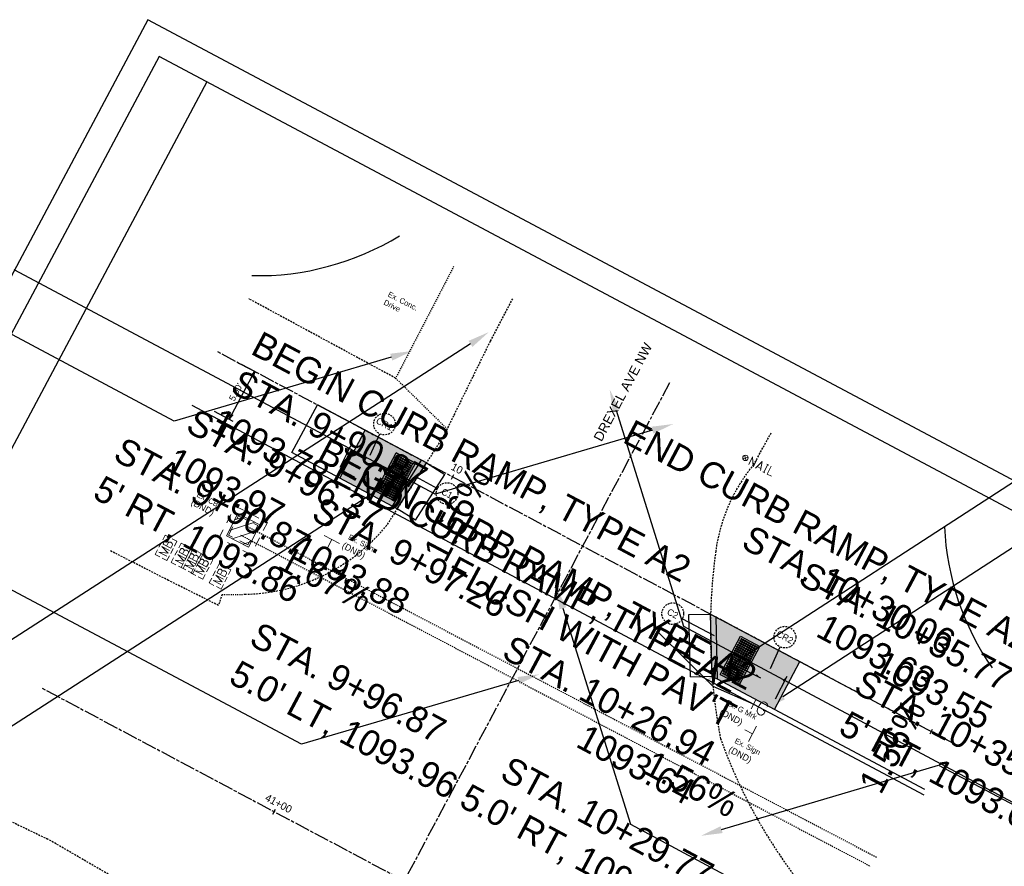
# Model space of a CAD drawing. Header units: feet. Extents: x 2249912 to 2250122, y 437849 to 438026.
# Tile 3 of 6: x 2249960 to 2250051, y 437948 to 438026. Entities that reach past the tile are written whole.
import ezdxf
from ezdxf import colors
from ezdxf.entities.mleader import LeaderData, LeaderLine
from ezdxf.math import Vec2, Vec3

# ---------------------------------------------------------------- set-up
doc = ezdxf.new("R2010")
doc.units = ezdxf.units.FT
doc.header["$MEASUREMENT"] = 0
doc.header["$PDMODE"] = 3
for name, pattern in [('CL', [2, 0.3, -0.15, 1.4, -0.15]), ('gasex', [0]), ('OhDOT_USTN1', [0.055, 0.014, -0.041]), ('OhDOT_USTN2', [0.11, 0.069, -0.041]), ('OhDOT_USTN3', [0.22, 0.165, -0.055]), ('OhDOT_USTN5', [0.11, 0.055, -0.055]), ('REDO_Drainage01', [1.6, 0.85, -0.75]), ('rowex', [0])]:
    doc.linetypes.add(name, pattern=pattern)
doc.layers.add('5PPBLDG-HAT', color=253, linetype='Continuous', transparency=0.6)
doc.layers.add('PV_P_Curb-Ramp', color=231, linetype='Continuous', transparency=0.5)
for name, color, linetype in [('DR_X_Cells', 151, 'OhDOT_USTN2'), ('DR_X_Storm_Sewer', 151, 'OhDOT_USTN5'), ('GE_P_CL', 7, 'CL'), ('GE_P_CL_Text', 7, 'Continuous'), ('LT_X_Foundation', 7, 'OhDOT_USTN1'), ('PV_P_Curb', 120, 'Continuous'), ('PV_P_Saw_Cut_Line', 62, 'Continuous'), ('PV_P_Walk', 231, 'Continuous'), ('PV_X_Driveway', 7, 'OhDOT_USTN5'), ('PV_X_EOP', 7, 'OhDOT_USTN3'), ('PV_X_Text', 7, 'Continuous'), ('RD_X_Cells', 7, 'Continuous'), ('RW_X_Fee_RW', 6, 'rowex'), ('SH_Border', 7, 'Continuous'), ('SN_X_Public', 3, 'Continuous'), ('SV_X_Control_Cells_Found', 7, 'Continuous'), ('TX_P_20', 7, 'Continuous'), ('TX_P_5', 7, 'Continuous'), ('UT_X_Gas', 2, 'gasex'), ('UT_X_Gas_Cells', 2, 'Continuous')]:
    doc.layers.add(name, color=color, linetype=linetype)
doc.styles.add('OHDOTSymbols', font='arial.ttf')
doc.styles.add('Slanted-Normal', font='font31.shx', dxfattribs={"height": 0.12})
doc.styles.get("Standard").update_dxf_attribs({"font": 'arial.ttf'})
doc.styles.add('Straight-Normal', font='font30.shx', dxfattribs={"height": 0.14})
doc.dimstyles.new('Dec-2  Slanted', dxfattribs={"dimtxt": 0.14, "dimasz": 0.14, "dimexe": 0.07, "dimexo": 0.07, "dimgap": 0.07, "dimtad": 1, "dimzin": 3, "dimdsep": 46, "dimtxsty": 'Slanted-Normal', "dimblk": 'Dim1', "dimcen": 0, "dimclrd": 95, "dimclre": 95, "dimclrt": 7, "dimazin": 3, "dimtfac": 1, "dimtix": 1, "dimtofl": 0, "dimtmove": 1, "dimatfit": 3, "dimldrblk": 'Dim1', "dimfxl": 1, "dimtolj": 1, "dimtzin": 0, "dimlwd": -1, "dimlwe": -1, "dimarcsym": 0})

# ---------------------------------------------------------------- blocks, each defined once
blk = doc.blocks.new('CB22B-X')
at = {"layer": 'Defpoints', "color": 20, "linetype": 'REDO_Drainage01', "lineweight": 0}
blk.add_lwpolyline([(-1, 1), (1, 1), (1, -1), (-1, -1), (-1, 1)], close=True, dxfattribs=at)
at = {"layer": 'DR_X_Cells', "color": 151, "linetype": 'Continuous', "lineweight": 0}
for p, q in [((-1.146, -0.613), (0.613, 1.146)), ((-1.146, 0.518), (-0.518, 1.146)), ((-0.547, -1.146), (1.146, 0.547)), ((0.584, -1.146), (1.146, -0.584))]:
    blk.add_line(p, q, dxfattribs=at)
at = {"layer": 'DR_X_Cells', "color": 151, "linetype": 'REDO_Drainage01', "lineweight": 0}
blk.add_lwpolyline([(-1.667, 1.667), (1.667, 1.667), (1.667, -1.667), (-1.667, -1.667), (-1.667, 1.667)], close=True, dxfattribs=at)
at = {"layer": 'DR_X_Cells', "color": 151, "linetype": 'Continuous', "lineweight": 0, "flags": 128}
blk.add_lwpolyline([(-1.146, 1.146), (1.146, 1.146), (1.146, -1.146), (-1.146, -1.146), (-1.146, 1.146)], close=True, dxfattribs=at)
blk = doc.blocks.new('MB')
at = {"layer": 'RD_X_Cells', "color": 230, "linetype": 'Continuous', "lineweight": 0}
for p, q in [((-0.0256, 0.0611), (0.0245, 0.0611)), ((-0.0256, -0.0611), (0.0245, -0.0611))]:
    blk.add_line(p, q, dxfattribs=at)
at = {"layer": 'RD_X_Cells', "color": 230, "linetype": 'Continuous', "lineweight": 0, "flags": 128}
for points in [[(-0.1, 0.0126), (-0.1, 0.0611), (-0.0515, 0.0611)], [(-0.0648, -0.04), (-0.0648, 0.04), (-0.0358, -0.04), (-0.0081, 0.04), (-0.0081, -0.04)], [(0.0511, 0.0035), (0.0542, 0.0066), (0.0561, 0.0085), (0.0574, 0.0104), (0.058, 0.0117), (0.0593, 0.0142), (0.0599, 0.0161), (0.0612, 0.0205), (0.0612, 0.0224), (0.0612, 0.0249), (0.0605, 0.0287), (0.0593, 0.0318), (0.0574, 0.0343), (0.0542, 0.0368), (0.0517, 0.0381), (0.0505, 0.0387), (0.0473, 0.04), (0.0164, 0.04), (0.0164, -0.04), (0.0511, -0.04), (0.0555, -0.0375), (0.0593, -0.0343), (0.0624, -0.0293), (0.0643, -0.0236), (0.0649, -0.0179), (0.0649, -0.0142), (0.0637, -0.0104), (0.0612, -0.0047), (0.058, -0.0009), (0.0511, 0.0035), (0.0164, 0.0035)], [(0.0503, 0.0611), (0.1, 0.0611), (0.1, 0.0126)], [(-0.0515, -0.0611), (-0.1, -0.0611), (-0.1, -0.0126)], [(0.1, -0.0126), (0.1, -0.0611), (0.0503, -0.0611)]]:
    blk.add_lwpolyline(points, dxfattribs=at)
blk = doc.blocks.new('NAIL')
at = {"layer": 'SV_X_Control_Cells_Found', "color": 7, "linetype": 'Continuous', "lineweight": 0}
for p, q in [((-0.0177, 0.0177), (0.0177, -0.0177)), ((-0.0177, -0.0177), (0.0177, 0.0177))]:
    blk.add_line(p, q, dxfattribs=at)
at = {"layer": 'SV_X_Control_Cells_Found', "color": 7, "linetype": 'Continuous', "lineweight": 0, "flags": 128}
for points in [[(0.0545, -0.0405), (0.0545, 0.0395), (0.1017, -0.0405), (0.1017, 0.0395)], [(0.1269, -0.0405), (0.1521, 0.0395), (0.1767, -0.0405)], [(0.2019, 0.0395), (0.222, 0.0395)], [(0.2119, -0.0405), (0.2119, 0.0395)], [(0.2472, 0.0395), (0.2472, -0.0405), (0.2907, -0.0405)], [(0.1704, -0.0216), (0.1332, -0.0216)], [(0.2019, -0.0405), (0.222, -0.0405)]]:
    blk.add_lwpolyline(points, dxfattribs=at)
at = {"layer": 'SV_X_Control_Cells_Found', "color": 7, "linetype": 'Continuous', "lineweight": 0}
blk.add_circle((0, 0), 0.025, dxfattribs=at)
blk = doc.blocks.new('GMRK')
at = {"layer": 'UT_X_Gas_Cells', "color": 2, "linetype": 'Continuous', "lineweight": 0}
for p, q in [((0, 0), (-0.0476, 0)), ((0, -0.05), (0, 0.05))]:
    blk.add_line(p, q, dxfattribs=at)
at = {"layer": 'UT_X_Gas_Cells', "color": 2, "linetype": 'Continuous', "lineweight": 0, "flags": 128}
blk.add_lwpolyline([(0.1238, 0.0378), (0.1228, 0.0427), (0.1199, 0.0476), (0.115, 0.0526), (0.1081, 0.0585), (0.1032, 0.0604), (0.0992, 0.0614), (0.0933, 0.0624), (0.0815, 0.0624), (0.0766, 0.0614), (0.0736, 0.0604), (0.0697, 0.0585), (0.0618, 0.0526), (0.0569, 0.0457), (0.0539, 0.0378), (0.052, 0.027), (0.05, 0.0112), (0.05, -0.0094), (0.051, -0.0262), (0.0549, -0.039), (0.0608, -0.0508), (0.0658, -0.0547), (0.0717, -0.0586), (0.0825, -0.0626), (0.0933, -0.0626), (0.1041, -0.0606), (0.1081, -0.0586), (0.112, -0.0567), (0.116, -0.0527), (0.1199, -0.0468), (0.1238, -0.038), (0.1238, -0.0134), (0.1032, -0.0134)], dxfattribs=at)
blk = doc.blocks.new('SGN1P')
at = {"layer": 'SN_X_Public', "color": 3, "linetype": 'Continuous', "lineweight": 0}
for p, q in [((0, 0), (-0.08, 0)), ((0, 0.08), (0, -0.08))]:
    blk.add_line(p, q, dxfattribs=at)
blk = doc.blocks.new('Dim1')
h = blk.add_hatch(color=4)
h.dxf.hatch_style = 1
h.paths.add_polyline_path([(0, 0), (-1, -0.2), (-1, 0.2)])
at = {"color": 4}
blk.add_lwpolyline([(0, 0), (-1, -0.2), (-1, 0.2), (0, 0)], dxfattribs=at)
blk = doc.blocks.new('*D963')
at = {"layer": 'Defpoints', "color": 0, "transparency": 16777216}
for p in [(2249979.956, 437994.848, -1083.62), (2249981.666, 437993.937), (2249977.606, 437990.435, -1083.62)]:
    blk.add_point(p, dxfattribs=at)
at = {"layer": 'TX_P_20', "color": 95, "linetype": 'Continuous', "transparency": 16777216}
for p, q in [((2249980.265, 437994.683), (2249981.975, 437993.773)), ((2249979.551, 437989.965), (2249981.431, 437993.496)), ((2249977.915, 437990.27), (2249979.625, 437989.36))]:
    blk.add_line(p, q, dxfattribs=at)
at = {"layer": 'TX_P_20', "color": 95, "transparency": 16777216, "xscale": 0.5, "yscale": 0.5, "zscale": 0.5}
for p, rotation in [((2249981.666, 437993.937), 61.96266249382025), ((2249979.316, 437989.524), 241.9626624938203)]:
    blk.add_blockref('Dim1', p, dxfattribs=dict(at, rotation=rotation))
at = {"layer": 'TX_P_20', "color": 7, "transparency": 16777216, "insert": (2249979.917, 437992.036), "char_height": 0.6, "attachment_point": 5, "rotation": 61.96266, "style": 'Slanted-Normal'}
blk.add_mtext("\\A1;5.00'", dxfattribs=at)
blk = doc.blocks.new('HANDFEELERS')
at = {"layer": 'PV_P_Curb-Ramp'}
for p, q in [((0.521, 1.869), (2.517, 2.005)), ((0.793, -2.122), (2.788, -1.986))]:
    blk.add_line(p, q, dxfattribs=at)
for points in [[(0.793, -2.122), (0.521, 1.869)], [(2.788, -1.986), (2.517, 2.005)]]:
    blk.add_lwpolyline(points, dxfattribs=at)
for centre, radius in [((1.933, 1.765), 0.0583), ((2.132, 1.778), 0.0583), ((2.332, 1.792), 0.0583), ((2.332, 1.792), 0.03), ((0.735, 1.684), 0.0583), ((0.749, 1.484), 0.0583), ((0.762, 1.284), 0.0583), ((0.735, 1.684), 0.03), ((0.776, 1.085), 0.0583), ((0.749, 1.484), 0.03), ((0.789, 0.885), 0.0583), ((0.762, 1.284), 0.03), ((0.776, 1.085), 0.03), ((0.789, 0.885), 0.03), ((0.935, 1.697), 0.0583), ((0.948, 1.498), 0.0583), ((0.962, 1.298), 0.0583), ((0.935, 1.697), 0.03), ((0.975, 1.098), 0.0583), ((0.948, 1.498), 0.03), ((0.989, 0.899), 0.0583), ((0.962, 1.298), 0.03), ((0.975, 1.098), 0.03), ((0.989, 0.899), 0.03), ((1.134, 1.711), 0.0583), ((1.148, 1.511), 0.0583), ((1.161, 1.312), 0.0583), ((1.134, 1.711), 0.03), ((1.175, 1.112), 0.0583), ((1.148, 1.511), 0.03), ((1.189, 0.912), 0.0583), ((1.161, 1.312), 0.03), ((1.175, 1.112), 0.03), ((1.189, 0.912), 0.03), ((1.334, 1.724), 0.0583), ((1.348, 1.525), 0.0583), ((1.361, 1.325), 0.0583), ((1.334, 1.724), 0.03), ((1.375, 1.125), 0.0583), ((1.348, 1.525), 0.03), ((1.388, 0.926), 0.0583), ((1.361, 1.325), 0.03), ((1.375, 1.125), 0.03), ((1.388, 0.926), 0.03), ((1.534, 1.738), 0.0583), ((1.547, 1.538), 0.0583), ((1.561, 1.339), 0.0583), ((1.534, 1.738), 0.03), ((1.574, 1.139), 0.0583), ((1.547, 1.538), 0.03), ((1.588, 0.939), 0.0583), ((1.561, 1.339), 0.03), ((1.574, 1.139), 0.03), ((1.588, 0.939), 0.03), ((1.733, 1.751), 0.0583), ((1.747, 1.552), 0.0583), ((1.76, 1.352), 0.0583), ((1.733, 1.751), 0.03), ((1.774, 1.153), 0.0583), ((1.747, 1.552), 0.03), ((1.787, 0.953), 0.0583), ((1.76, 1.352), 0.03), ((1.774, 1.153), 0.03), ((1.787, 0.953), 0.03), ((1.946, 1.565), 0.0583), ((1.96, 1.366), 0.0583), ((1.933, 1.765), 0.03), ((1.973, 1.166), 0.0583), ((1.946, 1.565), 0.03), ((1.987, 0.967), 0.0583), ((1.96, 1.366), 0.03), ((1.973, 1.166), 0.03), ((1.987, 0.967), 0.03), ((2.146, 1.579), 0.0583), ((2.159, 1.379), 0.0583), ((2.132, 1.778), 0.03), ((2.173, 1.18), 0.0583), ((2.146, 1.579), 0.03), ((2.186, 0.98), 0.0583), ((2.159, 1.379), 0.03), ((2.173, 1.18), 0.03), ((2.186, 0.98), 0.03), ((2.345, 1.592), 0.0583), ((2.359, 1.393), 0.0583), ((2.372, 1.193), 0.0583), ((2.345, 1.592), 0.03), ((2.386, 0.994), 0.0583), ((2.359, 1.393), 0.03), ((2.372, 1.193), 0.03), ((2.386, 0.994), 0.03), ((0.803, 0.686), 0.0583), ((0.816, 0.486), 0.0583), ((0.83, 0.287), 0.0583), ((0.803, 0.686), 0.03), ((0.844, 0.087), 0.0583), ((0.816, 0.486), 0.03), ((0.83, 0.287), 0.03), ((0.844, 0.087), 0.03), ((1.003, 0.699), 0.0583), ((1.016, 0.5), 0.0583), ((1.03, 0.3), 0.0583), ((1.003, 0.699), 0.03), ((1.043, 0.101), 0.0583), ((1.016, 0.5), 0.03), ((1.03, 0.3), 0.03), ((1.043, 0.101), 0.03), ((1.202, 0.713), 0.0583), ((1.216, 0.513), 0.0583), ((1.229, 0.314), 0.0583), ((1.202, 0.713), 0.03), ((1.243, 0.114), 0.0583), ((1.216, 0.513), 0.03), ((1.229, 0.314), 0.03), ((1.243, 0.114), 0.03), ((1.402, 0.726), 0.0583), ((1.415, 0.527), 0.0583), ((1.429, 0.327), 0.0583), ((1.402, 0.726), 0.03), ((1.442, 0.128), 0.0583), ((1.415, 0.527), 0.03), ((1.429, 0.327), 0.03), ((1.442, 0.128), 0.03), ((1.601, 0.74), 0.0583), ((1.615, 0.54), 0.0583), ((1.628, 0.341), 0.0583), ((1.601, 0.74), 0.03), ((1.642, 0.141), 0.0583), ((1.615, 0.54), 0.03), ((1.655, -0.058), 0.0583), ((1.628, 0.341), 0.03), ((1.642, 0.141), 0.03), ((1.801, 0.753), 0.0583), ((1.814, 0.554), 0.0583), ((1.828, 0.354), 0.0583), ((1.801, 0.753), 0.03), ((1.841, 0.155), 0.0583), ((1.814, 0.554), 0.03), ((1.855, -0.045), 0.0583), ((1.828, 0.354), 0.03), ((1.841, 0.155), 0.03), ((2, 0.767), 0.0583), ((2.014, 0.567), 0.0583), ((2.027, 0.368), 0.0583), ((2, 0.767), 0.03), ((2.041, 0.168), 0.0583), ((2.014, 0.567), 0.03), ((2.054, -0.031), 0.0583), ((2.027, 0.368), 0.03), ((2.041, 0.168), 0.03), ((2.2, 0.78), 0.0583), ((2.213, 0.581), 0.0583), ((2.227, 0.381), 0.0583), ((2.2, 0.78), 0.03), ((2.24, 0.182), 0.0583), ((2.213, 0.581), 0.03), ((2.254, -0.018), 0.0583), ((2.227, 0.381), 0.03), ((2.24, 0.182), 0.03), ((2.254, -0.018), 0.03), ((2.399, 0.794), 0.0583), ((2.413, 0.594), 0.0583), ((2.426, 0.395), 0.0583), ((2.399, 0.794), 0.03), ((2.44, 0.195), 0.0583), ((2.413, 0.594), 0.03), ((2.453, -0.004), 0.0583), ((2.426, 0.395), 0.03), ((2.44, 0.195), 0.03), ((2.453, -0.004), 0.03), ((0.857, -0.112), 0.0583), ((0.871, -0.312), 0.0583), ((0.884, -0.511), 0.0583), ((0.857, -0.112), 0.03), ((0.898, -0.711), 0.0583), ((0.871, -0.312), 0.03), ((0.911, -0.911), 0.0583), ((0.884, -0.511), 0.03), ((0.898, -0.711), 0.03), ((0.911, -0.911), 0.03), ((1.057, -0.099), 0.0583), ((1.07, -0.298), 0.0583), ((1.084, -0.498), 0.0583), ((1.057, -0.099), 0.03), ((1.097, -0.697), 0.0583), ((1.07, -0.298), 0.03), ((1.111, -0.897), 0.0583), ((1.084, -0.498), 0.03), ((1.097, -0.697), 0.03), ((1.111, -0.897), 0.03), ((1.256, -0.085), 0.0583), ((1.27, -0.285), 0.0583), ((1.283, -0.484), 0.0583), ((1.256, -0.085), 0.03), ((1.297, -0.684), 0.0583), ((1.27, -0.285), 0.03), ((1.31, -0.883), 0.0583), ((1.283, -0.484), 0.03), ((1.297, -0.684), 0.03), ((1.31, -0.883), 0.03), ((1.456, -0.072), 0.0583), ((1.469, -0.271), 0.0583), ((1.483, -0.471), 0.0583), ((1.456, -0.072), 0.03), ((1.496, -0.67), 0.0583), ((1.469, -0.271), 0.03), ((1.51, -0.87), 0.0583), ((1.483, -0.471), 0.03), ((1.496, -0.67), 0.03), ((1.51, -0.87), 0.03), ((1.669, -0.258), 0.0583), ((1.682, -0.457), 0.0583), ((1.655, -0.058), 0.03), ((1.696, -0.657), 0.0583), ((1.669, -0.258), 0.03), ((1.709, -0.856), 0.0583), ((1.682, -0.457), 0.03), ((1.696, -0.657), 0.03), ((1.709, -0.856), 0.03), ((1.868, -0.244), 0.0583), ((1.882, -0.444), 0.0583), ((1.855, -0.045), 0.03), ((1.895, -0.643), 0.0583), ((1.868, -0.244), 0.03), ((1.909, -0.843), 0.0583), ((1.882, -0.444), 0.03), ((1.895, -0.643), 0.03), ((1.909, -0.843), 0.03), ((2.068, -0.231), 0.0583), ((2.081, -0.43), 0.0583), ((2.054, -0.031), 0.03), ((2.095, -0.63), 0.0583), ((2.068, -0.231), 0.03), ((2.108, -0.829), 0.0583), ((2.081, -0.43), 0.03), ((2.095, -0.63), 0.03), ((2.108, -0.829), 0.03), ((2.267, -0.217), 0.0583), ((2.281, -0.417), 0.0583), ((2.294, -0.616), 0.0583), ((2.267, -0.217), 0.03), ((2.308, -0.816), 0.0583), ((2.281, -0.417), 0.03), ((2.294, -0.616), 0.03), ((2.308, -0.816), 0.03), ((2.467, -0.204), 0.0583), ((2.48, -0.403), 0.0583), ((2.494, -0.603), 0.0583), ((2.467, -0.204), 0.03), ((2.507, -0.802), 0.0583), ((2.48, -0.403), 0.03), ((2.494, -0.603), 0.03), ((2.507, -0.802), 0.03), ((0.925, -1.11), 0.0583), ((0.938, -1.31), 0.0583), ((0.952, -1.509), 0.0583), ((0.925, -1.11), 0.03), ((0.965, -1.709), 0.0583), ((0.938, -1.31), 0.03), ((0.952, -1.509), 0.03), ((0.965, -1.709), 0.03), ((1.124, -1.097), 0.0583), ((1.138, -1.296), 0.0583), ((1.151, -1.496), 0.0583), ((1.124, -1.097), 0.03), ((1.165, -1.695), 0.0583), ((1.138, -1.296), 0.03), ((1.151, -1.496), 0.03), ((1.165, -1.695), 0.03), ((1.324, -1.083), 0.0583), ((1.337, -1.283), 0.0583), ((1.351, -1.482), 0.0583), ((1.324, -1.083), 0.03), ((1.364, -1.682), 0.0583), ((1.337, -1.283), 0.03), ((1.351, -1.482), 0.03), ((1.364, -1.682), 0.03), ((1.523, -1.069), 0.0583), ((1.537, -1.269), 0.0583), ((1.55, -1.469), 0.0583), ((1.523, -1.069), 0.03), ((1.564, -1.668), 0.0583), ((1.537, -1.269), 0.03), ((1.577, -1.868), 0.0583), ((1.55, -1.469), 0.03), ((1.564, -1.668), 0.03), ((1.723, -1.056), 0.0583), ((1.736, -1.256), 0.0583), ((1.75, -1.455), 0.0583), ((1.723, -1.056), 0.03), ((1.763, -1.655), 0.0583), ((1.736, -1.256), 0.03), ((1.777, -1.854), 0.0583), ((1.75, -1.455), 0.03), ((1.763, -1.655), 0.03), ((1.922, -1.042), 0.0583), ((1.936, -1.242), 0.0583), ((1.949, -1.442), 0.0583), ((1.922, -1.042), 0.03), ((1.963, -1.641), 0.0583), ((1.936, -1.242), 0.03), ((1.976, -1.841), 0.0583), ((1.949, -1.442), 0.03), ((1.963, -1.641), 0.03), ((1.976, -1.841), 0.03), ((2.122, -1.029), 0.0583), ((2.135, -1.228), 0.0583), ((2.149, -1.428), 0.0583), ((2.122, -1.029), 0.03), ((2.162, -1.628), 0.0583), ((2.135, -1.228), 0.03), ((2.176, -1.827), 0.0583), ((2.149, -1.428), 0.03), ((2.162, -1.628), 0.03), ((2.176, -1.827), 0.03), ((2.321, -1.015), 0.0583), ((2.335, -1.215), 0.0583), ((2.349, -1.414), 0.0583), ((2.321, -1.015), 0.03), ((2.362, -1.614), 0.0583), ((2.335, -1.215), 0.03), ((2.376, -1.814), 0.0583), ((2.349, -1.414), 0.03), ((2.362, -1.614), 0.03), ((2.376, -1.814), 0.03), ((2.521, -1.002), 0.0583), ((2.535, -1.201), 0.0583), ((2.548, -1.401), 0.0583), ((2.521, -1.002), 0.03), ((2.562, -1.601), 0.0583), ((2.535, -1.201), 0.03), ((2.575, -1.8), 0.0583), ((2.548, -1.401), 0.03), ((2.562, -1.601), 0.03), ((2.575, -1.8), 0.03), ((0.979, -1.908), 0.0583), ((0.979, -1.908), 0.03), ((1.178, -1.895), 0.0583), ((1.178, -1.895), 0.03), ((1.378, -1.881), 0.0583), ((1.378, -1.881), 0.03), ((1.577, -1.868), 0.03), ((1.777, -1.854), 0.03)]:
    blk.add_circle(centre, radius, dxfattribs=at)

msp = doc.modelspace()

# ---------------------------------------------------------------- hatches: boundary and pattern name
at = {"layer": '5PPBLDG-HAT'}
h = msp.add_hatch(color=256, dxfattribs=at)
h.dxf.hatch_style = 1
h.paths.add_polyline_path([(2249997.047, 437985.746), (2249991.85, 437988.514), (2249989.499, 437984.101), (2249994.353, 437981.516)])
h.paths.add_polyline_path([(2249994.703, 437986.428), (2249996.468, 437985.488), (2249994.588, 437981.957), (2249992.822, 437982.898)], flags=16)
h.paths.add_polyline_path([(2249992.753, 437985.763), (2249995.022, 437984.563), (2249995.443, 437985.358), (2249993.174, 437986.558)], flags=24)
h = msp.add_hatch(color=256, dxfattribs=at)
h.dxf.hatch_style = 1
h.paths.add_polyline_path([(2249996.468, 437985.488), (2249994.703, 437986.428), (2249992.822, 437982.898), (2249994.588, 437981.957)])
h.paths.add_polyline_path([(2249992.753, 437985.763), (2249995.022, 437984.563), (2249995.443, 437985.358), (2249993.174, 437986.558)], flags=9)
h = msp.add_hatch(color=256, dxfattribs=at)
h.dxf.hatch_style = 1
h.paths.add_polyline_path([(2249997.49, 437985.51), (2249997.047, 437985.746), (2249994.353, 437981.516), (2249994.795, 437981.28)])
h = msp.add_hatch(color=256, dxfattribs=at)
h.dxf.hatch_style = 1
h.paths.add_polyline_path([(2250024.191, 437971.291), (2250023.684, 437971.561), (2250023.83, 437965.818), (2250024.337, 437965.548)])
h = msp.add_hatch(color=256, dxfattribs=at)
h.dxf.hatch_style = 1
h.paths.add_polyline_path([(2250031.917, 437967.176), (2250024.191, 437971.291), (2250024.337, 437965.548), (2250028.375, 437963.398), (2250028.454, 437963.438), (2250028.551, 437963.455), (2250028.595, 437963.454), (2250028.625, 437963.449), (2250028.674, 437963.436), (2250028.779, 437963.382), (2250028.826, 437963.346), (2250028.857, 437963.319), (2250028.892, 437963.279), (2250028.926, 437963.195), (2250028.947, 437963.129), (2250028.95, 437963.092), (2250029.567, 437962.763)])
h.paths.add_polyline_path([(2250026.337, 437965.05), (2250024.572, 437965.99), (2250026.452, 437969.52), (2250028.217, 437968.58)], flags=16)
h.paths.add_polyline_path([(2250029.461, 437963.936), (2250030.661, 437966.205), (2250029.866, 437966.626), (2250028.666, 437964.357)], flags=24)
h.paths.add_polyline_path([(2250026.457, 437966.874), (2250028.726, 437965.674), (2250029.147, 437966.47), (2250026.878, 437967.67)], flags=24)
h = msp.add_hatch(color=256, dxfattribs=at)
h.dxf.hatch_style = 1
h.paths.add_polyline_path([(2250028.217, 437968.58), (2250026.452, 437969.52), (2250024.572, 437965.99), (2250026.337, 437965.05)])
h.paths.add_polyline_path([(2250026.457, 437966.874), (2250028.726, 437965.674), (2250029.147, 437966.47), (2250026.878, 437967.67)], flags=9)

# ---------------------------------------------------------------- linework, layer by layer
at = {"layer": 'DR_X_Storm_Sewer', "elevation": 1093.467}
for points in [[(2249980.824, 437979.725), (2250038.977, 437949.135)], [(2249980.358, 437978.84), (2250038.425, 437948.296)]]:
    msp.add_lwpolyline(points, dxfattribs=at)
at = {"layer": 'GE_P_CL', "color": 1}
for points in [[(2249978.23, 437995.767), (2250045.492, 437959.947)], [(2249962.06, 437964.724), (2250028.694, 437929.239)]]:
    msp.add_lwpolyline(points, dxfattribs=at)
at = {"layer": 'GE_P_CL', "color": 1, "elevation": 2171.273}
msp.add_lwpolyline([(2249995.571, 437947.163), (2250019.982, 437993.002)], dxfattribs=at)
at = {"layer": 'GE_P_CL_Text'}
for p, q in [((2249992.307, 437986.202, -1402.915), (2249993.195, 437988.182, -1162.273)), ((2249996.468, 437984.239, -1627.733), (2249998.502, 437983.148, -1162.273)), ((2249999.789, 437984.003), (2250000.024, 437984.444)), ((2250024.031, 437969.541, -1627.733), (2250021.076, 437971.123, -1162.273)), ((2250029.22, 437966.544, -1402.915), (2250030.108, 437968.524, -1162.273)), ((2250043.921, 437960.5, 270.905), (2250044.156, 437960.942, 270.905)), ((2249983.337, 437953.11, 1083.62), (2249983.572, 437953.552, 1083.62))]:
    msp.add_line(p, q, dxfattribs=at)
at = {"layer": 'GE_P_CL_Text', "linetype": 'OhDOT_USTN3'}
for centre in [(2249993.622, 437989.086, -1083.62), (2249999.384, 437982.677, -1083.62), (2250020.194, 437971.595, -1083.62), (2250030.535, 437969.428, -1083.62)]:
    msp.add_circle(centre, 1, dxfattribs=at)
at = {"layer": 'PV_P_Curb'}
for points in [[(2249994.353, 437981.516), (2249997.047, 437985.746)], [(2250024.337, 437965.548), (2250024.191, 437971.291)]]:
    msp.add_lwpolyline(points, dxfattribs=at)
at = {"layer": 'PV_P_Saw_Cut_Line'}
for points in [[(2249997.49, 437985.51), (2249999.177, 437984.436)], [(2249996.482, 437980.206), (2249999.177, 437984.436)], [(2249996.482, 437980.206), (2249994.795, 437981.28)], [(2250021.685, 437971.51), (2250023.684, 437971.561)], [(2250021.83, 437965.768), (2250021.685, 437971.51)]]:
    msp.add_lwpolyline(points, dxfattribs=at)
at = {"layer": 'PV_P_Saw_Cut_Line', "elevation": 2171.273}
msp.add_lwpolyline([(2250021.83, 437965.768), (2250023.83, 437965.818)], dxfattribs=at)
at = {"layer": 'PV_P_Walk'}
for p, q in [((2249985.086, 437986.451, 1083.62), (2249987.437, 437990.864, 1083.62)), ((2249991.85, 437988.514, 1083.62), (2249987.437, 437990.864, 1083.62)), ((2249989.499, 437984.101, 1083.62), (2249991.85, 437988.514, 1083.62)), ((2249997.49, 437985.51, 1083.62), (2249991.85, 437988.514, 1083.62)), ((2249989.499, 437984.101, 1083.62), (2249985.086, 437986.451, 1083.62)), ((2249996.468, 437985.488, 1083.62), (2249994.703, 437986.428, 1083.62)), ((2249994.795, 437981.28), (2249989.499, 437984.101)), ((2249994.588, 437981.957), (2249992.822, 437982.898)), ((2250023.684, 437971.561), (2250046.107, 437959.619)), ((2250026.452, 437969.52), (2250028.217, 437968.58)), ((2250029.567, 437962.763, 1083.62), (2250031.917, 437967.176, 1083.62)), ((2250023.83, 437965.818), (2250043.394, 437955.4)), ((2250024.572, 437965.99), (2250026.337, 437965.05))]:
    msp.add_line(p, q, dxfattribs=at)
for points in [[(2249992.822, 437982.898), (2249994.703, 437986.428)], [(2249994.588, 437981.957), (2249996.468, 437985.488)], [(2250024.572, 437965.99), (2250026.452, 437969.52)], [(2250026.337, 437965.05), (2250028.217, 437968.58)]]:
    msp.add_lwpolyline(points, dxfattribs=at)
at = {"layer": 'PV_X_Driveway', "elevation": 1}
msp.add_lwpolyline([(2250000.008, 438003.634), (2249994.648, 437993.316), (2249999.394, 437988.636)], dxfattribs=at)
at = {"layer": 'PV_X_Driveway'}
msp.add_arc((2249979.455, 438039.096, 1094.12), 65.729, 269.29032, 271.12376, dxfattribs=at)
at = {"layer": 'PV_X_EOP'}
for points, elevation in [([(2249994.648, 437993.316), (2249981.1, 438000.646)], 1092.865), ([(2250005.419, 438000.648), (2250003.366, 437996.727), (2249999.394, 437988.636), (2249999.086, 437988.015), (2249993.749, 437979.637)], 1092.865), ([(2250027.655, 437985.344), (2250029.306, 437988.33)], 1093.488), ([(2249973.712, 437974.661), (2249968.312, 437977.413)], 1094.778), ([(2249978.641, 437973.371), (2249978.313, 437972.357), (2249973.712, 437974.661)], 1094.778), ([(2250022.235, 437916.803), (2250004.604, 437926.438), (2249962.577, 437950.799)], 1090.2)]:
    msp.add_lwpolyline(points, dxfattribs=dict(at, elevation=elevation))
msp.add_lwpolyline([(2249957.176, 437953.408), (2249962.577, 437950.799)], dxfattribs=at)
for centre, radius, start, end in [((2250039.948, 437975.203, 1093.999), 15.936, 140.48043, 172.23523), ((2249980.404, 437990.727, 1094.12), 17.351, 271.12376, 320.2731), ((2250077.686, 437970.057, 1093.999), 54.023, 172.23523, 190.64572), ((2250070.045, 437976.415, 1094.408), 48.299, 199.77103, 219.96299)]:
    msp.add_arc(centre, radius, start, end, dxfattribs=at)
at = {"layer": 'RW_X_Fee_RW'}
for centre, start, end in [((2249981.953, 438027.773, 1083.62), 268.72545, 301.47947), ((2250070.217, 437980.769, 1083.62), 182.64427, 214.57385)]:
    msp.add_arc(centre, 25, start, end, dxfattribs=at)
at = {"layer": 'SH_Border'}
for p, q in [((2249971.805, 438026.387, 2171.273), (2249920.1, 437929.296, 2171.273)), ((2250121.854, 437946.479, 2171.273), (2249971.805, 438026.387, 2171.273)), ((2249972.836, 438023.005, 2171.273), (2249923.481, 437930.327, 2171.273)), ((2250118.472, 437945.447, 2171.273), (2249972.836, 438023.005, 2171.273)), ((2249977.249, 438020.655, 2171.273), (2249927.895, 437927.977, 2171.273))]:
    msp.add_line(p, q, dxfattribs=at)
at = {"layer": 'TX_P_20', "linetype": 'ByBlock', "lineweight": -2}
for points in [[(2249990.558, 437987.182), (2249989.489, 437985.073)], [(2249992.643, 437985.519), (2249994.73, 437984.408)], [(2250028.324, 437965.632), (2250026.215, 437966.701)], [(2250030.703, 437965.803), (2250029.634, 437963.694)]]:
    msp.add_lwpolyline(points, dxfattribs=at)
at = {"layer": 'TX_P_20'}
for points in [[(2249990.176, 437986.8), (2249990.539, 437987.153), (2249990.31, 437986.701)], [(2249993.175, 437985.426), (2249992.675, 437985.506), (2249993.122, 437985.268)], [(2250027.941, 437966.014), (2250028.295, 437965.651), (2250027.843, 437965.88)], [(2250030.321, 437965.421), (2250030.684, 437965.774), (2250030.455, 437965.322)]]:
    msp.add_solid(points, dxfattribs=at)
at = {"layer": 'TX_P_5'}
for points in [[(2249994.795, 437981.28), (2249997.49, 437985.51)], [(2250023.83, 437965.818), (2250023.684, 437971.561)]]:
    msp.add_lwpolyline(points, dxfattribs=at)
at = {"layer": 'UT_X_Gas'}
msp.add_lwpolyline([(2249975.867, 437990.819), (2250043.353, 437954.88)], dxfattribs=at)
at = {"layer": 'UT_X_Gas', "elevation": 1093.93}
msp.add_lwpolyline([(2250018.894, 437969.846), (2250023.884, 437964.912), (2250027.663, 437963.254)], dxfattribs=at)

# ---------------------------------------------------------------- block references
at = {"layer": '5PPBLDG-HAT', "rotation": 328.0735256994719}
for p in [(2249993.272, 437985.118, 1083.62), (2250025.021, 437968.21, 1083.62)]:
    msp.add_blockref('HANDFEELERS', p, dxfattribs=at)
at = {"layer": 'LT_X_Foundation', "rotation": 332.9888311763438}
msp.add_blockref('CB22B-X', (2249980.591, 437979.283, 1093.467), dxfattribs=at)
at = {"layer": 'RD_X_Cells', "xscale": 10, "yscale": 10, "zscale": 10}
for name, p, rotation in [('NAIL', (2250026.899, 437985.968, 1087.653), 332.7346172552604), ('MB', (2249973.484, 437977.667, 1099.171), 62.73461726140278), ('SGN1P', (2249988.777, 437978.432, 1094.138), 62.734617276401), ('MB', (2249974.962, 437976.935, 1092.126), 62.73461726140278), ('MB', (2249975.863, 437976.457, 1092.126), 62.73461726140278), ('MB', (2249976.791, 437975.952, 1092.126), 62.73461726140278), ('MB', (2249978.467, 437975.035, 1092.126), 62.73461726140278), ('GMRK', (2250027.663, 437963.254, 1093.524), 332.7346172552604), ('SGN1P', (2250027.549, 437960.498, 1093.726), 332.7346172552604)]:
    msp.add_blockref(name, p, dxfattribs=dict(at, rotation=rotation))

# ---------------------------------------------------------------- texts
at = {"layer": 'GE_P_CL_Text', "style": 'Slanted-Normal'}
for s, insert, char_height, width, attachment_point, rotation in [('BEGIN CURB RAMP, TYPE A2\\PSTA. 9+90.87\\P1093.78', (2249982.295, 437997.734, 1083.62), 2.4, 57.4825, 1, 331.96266), ('STA. 9+96.37\\P1093.97', (2249976.296, 437990.591), 2.4, 57.4825, 1, 331.96266), ('CR1', (2249993.622, 437989.086, -1083.62), 0.6, 14.37063, 5, 332.12989), ('END CURB RAMP, TYPE A2\\PSTA. 10+35.77\\P1093.55', (2250048.752, 437960.766, 1083.62), 2.4, 57.4825, 9, 332.12989), ("STA. 9+90.87\\P5' RT, 1093.86", (2249969.61, 437987.966), 2.4, 57.4825, 1, 331.95834), ("BEGIN CURB RAMP, TYPE A2\\PFLUSH WITH PAV'T\\PSTA. 10+26.94\\P1093.64", (2250028.172, 437966.59), 2.4, 57.4825, 3, 331.79975), ('END CURB RAMP, TYPE A2\\PSTA. 9+97.26\\P1093.88', (2249989.758, 437986.013), 2.4, 57.4825, 1, 331.95834), ('10', (2250000.141, 437984.665, 1083.62), 0.7, 7.70436, 8, 331.96266), ('1.56%', (2249997.11, 437977.307), 2.4, 57.4825, 1, 62.12557), ('C1', (2249999.384, 437982.677, -1083.62), 0.6, 14.37063, 5, 332.12989), ('STA. 10+30.06\\P1093.63', (2250043.506, 437964.114), 2.4, 57.4825, 9, 332.12989), ('1.67%', (2249984.744, 437977.969), 2.4, 57.4825, 1, 332.12557), ('C2', (2250020.194, 437971.595, -1083.62), 0.6, 14.37063, 5, 332.12989), ("STA. 9+96.87\\P5.0' LT, 1093.96", (2249982.149, 437970.923), 2.4, 57.4825, 1, 331.95834), ('CR2', (2250030.535, 437969.428, -1083.62), 0.6, 14.37063, 5, 332.12989), ("STA. 10+35.77\\P5' RT, 1093.63", (2250053.669, 437950.414, 1083.62), 2.4, 57.4825, 9, 332.12557), ('1.56%', (2250037.255, 437955.928), 2.4, 57.4825, 1, 62.12557), ('1.56%', (2250018.448, 437959.08), 2.4, 57.4825, 1, 332.12557), ("STA. 10+29.77\\P5.0' RT, 1093.72", (2250024.221, 437948.363), 2.4, 57.4825, 3, 331.79975), ('41+00', (2249983.69, 437953.772, 1083.62), 0.7, 7.70436, 8, 331.96266)]:
    msp.add_mtext(s, dxfattribs=dict(at, insert=insert, char_height=char_height, width=width, attachment_point=attachment_point, rotation=rotation))
at = {"layer": 'PV_X_Text', "char_height": 0.5, "width": 181.3992, "attachment_point": 1, "rotation": 332.73462, "style": 'Straight-Normal'}
for s, insert in [('Ex. Conc.\\PDrive', (2249994.097, 438001.33, 270.905)), ('Ex. CB', (2249976.477, 437982.856, 270.905)), ('Ex. Sign', (2249990.45, 437978.939)), ('Ex. G Mrk', (2250025.294, 437963.656, -270.905)), ('Ex. Sign', (2250026.068, 437960.144))]:
    msp.add_mtext(s, dxfattribs=dict(at, insert=insert))
at = {"layer": 'SH_Border', "insert": (2250015.603, 437992.04, 1083.62), "char_height": 0.875, "attachment_point": 5, "rotation": 61.96266, "style": 'OHDOTSymbols'}
msp.add_mtext_dynamic_manual_height_columns('DREXEL AVE NW', width=59.58188, gutter_width=5, heights=[11.559], dxfattribs=at)
at = {"layer": 'TX_P_20', "char_height": 0.6, "width": 21.8419, "attachment_point": 1, "rotation": 331.96266, "style": 'Slanted-Normal'}
for insert in [(2249976.004, 437982.214, 270.905), (2249989.92, 437978.22, 270.905), (2250024.733, 437962.857), (2250025.557, 437959.395, 270.905)]:
    msp.add_mtext('(DND)', dxfattribs=dict(at, insert=insert))

# ---------------------------------------------------------------- dimensions: what is measured, and where the dimension line sits
at = {"layer": 'TX_P_20'}
dim = msp.add_linear_dim(base=(2249981.666, 437993.937, 1083.62), p1=(2249977.606, 437990.435), p2=(2249979.956, 437994.848), angle=61.96266, dimstyle='Dec-2  Slanted', override={"dimasz": 0.1, "dimpost": "'"}, dxfattribs=at)
dim.commit()
dim.dimension.update_dxf_attribs({"geometry": '*D963', "text_midpoint": (2249979.917, 437992.036, 1083.62)})

# ---------------------------------------------------------------- leaders
ml = msp.add_multileader_mtext('Standard', dxfattribs=at)
ml.set_content('', color=256)
ml.set_leader_properties()
ml.build(insert=Vec2(0, 0))
ml.multileader.update_dxf_attribs({"dogleg_length": 2.2, "arrow_head_size": 2, "scale": 20})
ctx = ml.context
ctx.base_point, ctx.scale, ctx.char_height, ctx.arrow_head_size, ctx.landing_gap_size, ctx.plane_origin, ctx.plane_x_axis, ctx.plane_y_axis = Vec3(2249935.396, 438010.046), 20, 2, 2, 1.8, Vec3(2249966.468, 438038.43), Vec3(-0.882606, 0.470113), Vec3(-0.470113, -0.882606)
notes = []
notes.append((ctx, [(1, (1, 1, 0), (2249974.231, 437989.361), (-0.882606, 0.470113), 44, [(0, [(2249996.163, 437995.822)], 0, [])])]))
ctx.mtext.insert, ctx.mtext.text_direction, ctx.mtext.rotation, ctx.mtext.flow_direction = Vec3(2249933.337, 438010.01), Vec3(-0.882606, 0.470113), -3.141668, 5
ml = msp.add_multileader_mtext('Standard', dxfattribs=at)
ml.set_content('', color=256)
ml.set_leader_properties()
ml.build(insert=Vec2(0, 0))
ml.multileader.update_dxf_attribs({"dogleg_length": 2.2, "arrow_head_size": 2, "scale": 20})
ctx = ml.context
ctx.base_point, ctx.scale, ctx.char_height, ctx.arrow_head_size, ctx.landing_gap_size, ctx.plane_origin, ctx.plane_x_axis, ctx.plane_y_axis = Vec3(2249959.473, 438003.314, 1083.62), 20, 2, 2, 1.8, Vec3(2249990.546, 438031.697, 1083.62), Vec3(-0.882606, 0.470113), Vec3(-0.470113, -0.882606)
notes.append((ctx, [(1, (1, 1, 0), (2249998.308, 437982.629, 1083.62), (-0.882606, 0.470113), 44, [(0, [(2250020.24, 437989.089, 1083.62)], 0, [])])]))
ctx.mtext.insert, ctx.mtext.text_direction, ctx.mtext.rotation, ctx.mtext.flow_direction = Vec3(2249957.414, 438003.277, 1083.62), Vec3(-0.882606, 0.470113), -3.141668, 5
ml = msp.add_multileader_mtext('Standard', dxfattribs=at)
ml.set_content('', color=(178, 178, 178))
ml.set_leader_properties()
ml.build(insert=Vec2(0, 0))
ml.multileader.update_dxf_attribs({"dogleg_length": 2.2, "arrow_head_size": 2, "scale": 20})
ctx = ml.context
ctx.base_point, ctx.scale, ctx.char_height, ctx.arrow_head_size, ctx.landing_gap_size, ctx.plane_origin, ctx.plane_x_axis, ctx.plane_y_axis = Vec3(2249919.797, 437989.463, 1083.62), 20, 2, 2, 1.8, Vec3(2249969.483, 438035.047, 1083.62), Vec3(-0.882641, 0.470047), Vec3(-0.470047, -0.882641)
notes.append((ctx, [(1, (1, 1, 0), (2249958.633, 437968.781, 1083.62), (-0.882641, 0.470047), 44, [(0, [(2250003.236, 437997.567, 1083.62)], 0, [])])]))
ctx.mtext.insert, ctx.mtext.text_direction, ctx.mtext.rotation, ctx.mtext.flow_direction = Vec3(2249917.738, 437989.427, 1083.62), Vec3(-0.882641, 0.470047), -3.141593, 5
ml = msp.add_multileader_mtext('Standard', dxfattribs=at)
ml.set_content('', color=256)
ml.set_leader_properties()
ml.build(insert=Vec2(0, 0))
ml.multileader.update_dxf_attribs({"dogleg_length": 2.2, "arrow_head_size": 2, "scale": 20})
ctx = ml.context
ctx.base_point, ctx.scale, ctx.char_height, ctx.arrow_head_size, ctx.landing_gap_size, ctx.plane_origin, ctx.plane_x_axis, ctx.plane_y_axis = Vec3(2250109.716, 437971.932), 20, 2, 2, 1.8, Vec3(2250056.981, 437927.886), Vec3(-0.88401, 0.467469), Vec3(-0.467469, -0.88401)
ctx.text_align_type = 2
notes.append((ctx, [(1, (1, 1, 0), (2250067.637, 437994.183), (0.88401, -0.467469), 44, [(0, [(2250023.118, 437965.268)], 0, [])])]))
ctx.mtext.insert, ctx.mtext.text_direction, ctx.mtext.rotation, ctx.mtext.alignment, ctx.mtext.flow_direction = Vec3(2250107.657, 437971.889), Vec3(-0.88401, 0.467469), -3.138674, 3, 5
ml = msp.add_multileader_mtext('Standard', dxfattribs=at)
ml.set_content('', color=256)
ml.set_leader_properties()
ml.build(insert=Vec2(0, 0))
ml.multileader.update_dxf_attribs({"dogleg_length": 2.2, "arrow_head_size": 2, "scale": 20})
ctx = ml.context
ctx.base_point, ctx.scale, ctx.char_height, ctx.arrow_head_size, ctx.landing_gap_size, ctx.plane_origin, ctx.plane_x_axis, ctx.plane_y_axis = Vec3(2250063.15, 437947.949), 20, 2, 2, 1.8, Vec3(2250066.308, 437991.257), Vec3(-0.881301, 0.472555), Vec3(-0.472555, -0.881301)
ctx.text_align_type = 2
notes.append((ctx, [(1, (1, 1, 0), (2250021.2, 437970.443), (0.881301, -0.472555), 44, [(0, [(2250014.383, 437992.268)], 0, [])])]))
ctx.mtext.insert, ctx.mtext.text_direction, ctx.mtext.rotation, ctx.mtext.alignment, ctx.mtext.flow_direction = Vec3(2250061.091, 437947.919), Vec3(-0.881301, 0.472555), -3.144436, 3, 5
ml = msp.add_multileader_mtext('Standard', dxfattribs=at)
ml.set_content('', color=256)
ml.set_leader_properties()
ml.build(insert=Vec2(0, 0))
ml.multileader.update_dxf_attribs({"dogleg_length": 2.2, "arrow_head_size": 2, "scale": 20})
ctx = ml.context
ctx.base_point, ctx.scale, ctx.char_height, ctx.arrow_head_size, ctx.landing_gap_size, ctx.plane_origin, ctx.plane_x_axis, ctx.plane_y_axis = Vec3(2250115.282, 437969.533, 1083.62), 20, 2, 2, 1.8, Vec3(2250062.546, 437925.488, 1083.62), Vec3(-0.88401, 0.467469), Vec3(-0.467469, -0.88401)
ctx.text_align_type = 2
notes.append((ctx, [(1, (1, 1, 0), (2250073.203, 437991.785, 1083.62), (0.88401, -0.467469), 44, [(0, [(2250028.684, 437962.87, 1083.62)], 0, [])])]))
ctx.mtext.insert, ctx.mtext.text_direction, ctx.mtext.rotation, ctx.mtext.alignment, ctx.mtext.flow_direction = Vec3(2250113.223, 437969.491, 1083.62), Vec3(-0.88401, 0.467469), -3.138674, 3, 5
ml = msp.add_multileader_mtext('Standard', dxfattribs=at)
ml.set_content('', color=256)
ml.set_leader_properties()
ml.build(insert=Vec2(0, 0))
ml.multileader.update_dxf_attribs({"dogleg_length": 2.2, "arrow_head_size": 2, "scale": 20})
ctx = ml.context
ctx.base_point, ctx.scale, ctx.char_height, ctx.arrow_head_size, ctx.landing_gap_size, ctx.plane_origin, ctx.plane_x_axis, ctx.plane_y_axis = Vec3(2249914.045, 437977.771), 20, 2, 2, 1.8, Vec3(2249963.731, 438023.354), Vec3(-0.882641, 0.470047), Vec3(-0.470047, -0.882641)
notes.append((ctx, [(1, (1, 1, 0), (2249952.881, 437957.089), (-0.882641, 0.470047), 44, [(0, [(2249997.484, 437985.874)], 0, [])])]))
ctx.mtext.insert, ctx.mtext.text_direction, ctx.mtext.rotation, ctx.mtext.flow_direction = Vec3(2249911.986, 437977.734), Vec3(-0.882641, 0.470047), -3.141593, 5
ml = msp.add_multileader_mtext('Standard', dxfattribs=at)
ml.set_content('', color=256)
ml.set_leader_properties()
ml.build(insert=Vec2(0, 0))
ml.multileader.update_dxf_attribs({"dogleg_length": 2.2, "arrow_head_size": 2, "scale": 20})
ctx = ml.context
ctx.base_point, ctx.scale, ctx.char_height, ctx.arrow_head_size, ctx.landing_gap_size, ctx.plane_origin, ctx.plane_x_axis, ctx.plane_y_axis = Vec3(2249947.13, 437980.227), 20, 2, 2, 1.8, Vec3(2249978.203, 438008.611), Vec3(-0.882606, 0.470113), Vec3(-0.470113, -0.882606)
notes.append((ctx, [(1, (1, 1, 0), (2249985.965, 437959.542), (-0.882606, 0.470113), 44, [(0, [(2250007.898, 437966.003)], 0, [])])]))
ctx.mtext.insert, ctx.mtext.text_direction, ctx.mtext.rotation, ctx.mtext.flow_direction = Vec3(2249945.071, 437980.191), Vec3(-0.882606, 0.470113), -3.141668, 5
ml = msp.add_multileader_mtext('Standard', dxfattribs=at)
ml.set_content('', color=256)
ml.set_leader_properties()
ml.build(insert=Vec2(0, 0))
ml.multileader.update_dxf_attribs({"dogleg_length": 2.2, "arrow_head_size": 2, "scale": 20})
ctx = ml.context
ctx.base_point, ctx.scale, ctx.char_height, ctx.arrow_head_size, ctx.landing_gap_size, ctx.plane_origin, ctx.plane_x_axis, ctx.plane_y_axis = Vec3(2250058.238, 437929.682), 20, 2, 2, 1.8, Vec3(2250061.397, 437972.99), Vec3(-0.881301, 0.472555), Vec3(-0.472555, -0.881301)
ctx.text_align_type = 2
notes.append((ctx, [(1, (1, 1, 0), (2250016.288, 437952.176), (0.881301, -0.472555), 44, [(0, [(2250009.472, 437974.001)], 0, [])])]))
ctx.mtext.insert, ctx.mtext.text_direction, ctx.mtext.rotation, ctx.mtext.alignment, ctx.mtext.flow_direction = Vec3(2250056.18, 437929.652), Vec3(-0.881301, 0.472555), -3.144436, 3, 5
ml = msp.add_multileader_mtext('Standard', dxfattribs=at)
ml.set_content('', color=256)
ml.set_leader_properties()
ml.build(insert=Vec2(0, 0))
ml.multileader.update_dxf_attribs({"dogleg_length": 2.2, "arrow_head_size": 2, "scale": 20})
ctx = ml.context
ctx.base_point, ctx.scale, ctx.char_height, ctx.arrow_head_size, ctx.landing_gap_size, ctx.plane_origin, ctx.plane_x_axis, ctx.plane_y_axis = Vec3(2250086.779, 437935.371, 1083.62), 20, 2, 2, 1.8, Vec3(2250052.607, 437908.58, 1083.62), Vec3(-0.883974, 0.467535), Vec3(-0.467535, -0.883974)
ctx.text_align_type = 2
notes.append((ctx, [(1, (1, 1, 0), (2250044.702, 437957.626, 1083.62), (0.883974, -0.467535), 44, [(0, [(2250022.788, 437951.101, 1083.62)], 0, [])])]))
ctx.mtext.insert, ctx.mtext.text_direction, ctx.mtext.rotation, ctx.mtext.alignment, ctx.mtext.flow_direction = Vec3(2250084.72, 437935.329, 1083.62), Vec3(-0.883974, 0.467535), -3.138749, 3, 5
for ctx, leaders in notes:
    for number, flags, end, landing, length, lines in leaders:
        leader = LeaderData()
        leader.index, (leader.has_last_leader_line, leader.has_dogleg_vector, leader.attachment_direction) = number, flags
        leader.last_leader_point, leader.dogleg_vector, leader.dogleg_length = Vec3(end), Vec3(landing), length
        for number, points, colour, breaks in lines:
            line = LeaderLine()
            line.index, line.vertices, line.color, line.breaks = number, Vec3.list(points), colors.encode_raw_color(colour), breaks
            leader.lines.append(line)
        ctx.leaders.append(leader)

doc.saveas('drawing.dxf')
